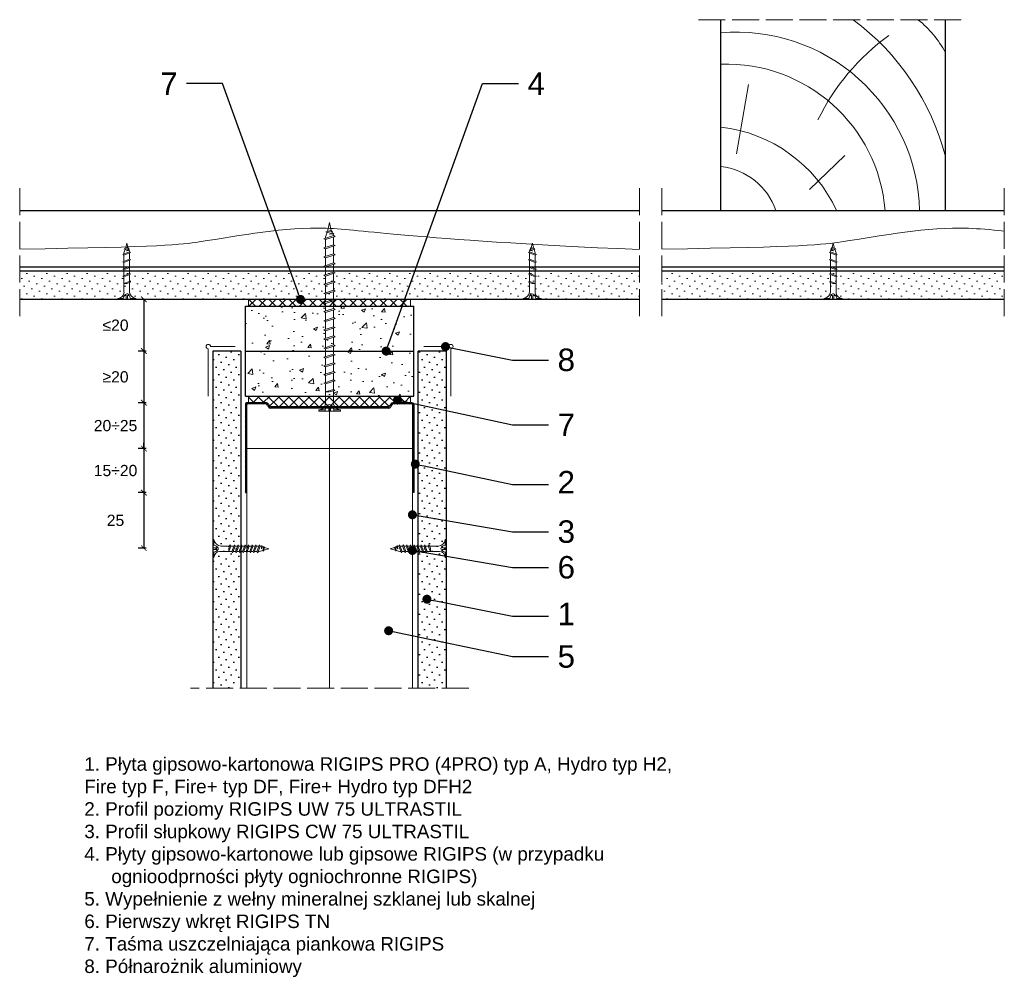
# Model space of a CAD drawing. Header units: millimetres. Extents: x 43 to 2739, y 671 to 1866.
# Tile 6 of 8: x 1250 to 1689, y 1440 to 1866. Entities that reach past the tile are written whole.
import ezdxf
from ezdxf import colors
from ezdxf.entities.mleader import LeaderData, LeaderLine
from ezdxf.math import Vec2, Vec3

# ---------------------------------------------------------------- set-up
doc = ezdxf.new("R2010")
doc.units = ezdxf.units.MM
doc.linetypes.add('ACAD_ISO02W100', pattern=[15, 12, -3])
for name, color, linetype, lineweight in [('_ISOVER WELNA', 7, 'BATTING', 9), ('_RIGIPS AKCESORIA', 7, 'Continuous', 18), ('_RIGIPS G-K', 7, 'Continuous', 25), ('_RIGIPS PROFIL', 7, 'Continuous', 18), ('KRESKOWANIE', 7, 'Continuous', 9), ('OPISY', 7, 'Continuous', 9), ('PRZERYWANA', 7, 'ACAD_ISO02W100', 9), ('WYMIARY', 7, 'Continuous', 25)]:
    doc.layers.add(name, color=color, linetype=linetype, lineweight=lineweight)
doc.styles.get("Standard").update_dxf_attribs({"font": 'arial.ttf'})
doc.linetypes.add('BATTING', pattern='A,0.00254,-2.54,[134,ltypeshp.shx,S=2.54,R=0,X=-2.54,Y=0],-5.08,[134,ltypeshp.shx,S=2.54,R=180,X=2.54,Y=0],-2.54', length=10.16254)
doc.dimstyles.new('ISO-25', dxfattribs={"dimtxt": 5, "dimasz": 2.5, "dimexe": 2.5, "dimexo": 0.625, "dimtad": 1, "dimtxsty": 'Standard', "dimblk": 'ARCHTICK', "dimcen": 2.5, "dimadec": 0, "dimazin": 0, "dimtfac": 1, "dimtmove": 0, "dimatfit": 3, "dimfxl": 1, "dimfxlon": 1, "dimarcsym": 0})
pattern_1 = [(225, (1044.7095, -2e-13), (1.122532, -3.367596), [0, -3.175])]
pattern_2 = [(50, (-1214.419, 424.791), (18.21847, -1.59391), [1.905, -20.955]), (355, (-1214.419, 424.79), (-3.52434, 19.10568), [1.524, -16.76406]), (100.45144, (-1212.9, 424.658), (14.69412, 17.51178), [1.619, -17.80902]), (46.1842, (-1214.419, 429.87), (27.1079, -4.20423), [2.8575, -31.4325]), (96.6356, (-1212.16, 429.52), (23.74041, 24.74261), [2.4285, -26.71356]), (351.1842, (-1214.42, 429.87), (23.74041, 24.7426), [2.286, -25.14597]), (21, (-1211.879, 428.601), (15.16144, -10.22652), [1.905, -20.955]), (326, (-1211.879, 428.6), (6.1802, 18.4188), [1.524, -16.764]), (71.45144, (-1210.615, 427.749), (21.34164, 8.19228), [1.619, -17.80899]), (37.5, (-1214.419, 424.791), (0.30886, 8.455504), [0, -16.5608, 0, -17.018, 0, -16.8275]), (7.5, (-1214.419, 424.791), (6.681966, 10.018057), [0, -9.7028, 0, -16.1798, 0, -6.4135]), (327.5, (-1220.083, 424.791), (13.55906, -0.572874), [0, -6.35, 0, -19.812, 0, -26.289]), (317.5, (-1222.623, 424.791), (14.81292, 2.54265), [0, -8.255, 0, -13.1572, 0, -18.669])]

# ---------------------------------------------------------------- blocks, each defined once
blk = doc.blocks.new('drew kres')
at = {"layer": 'KRESKOWANIE'}
for p, q in [((2017.14, 418.87), (2001.31, 403.8)), ((2049.56, 403.04), (2044.28, 372.15))]:
    blk.add_line(p, q, dxfattribs=at)
for centre, radius, start, end in [((2049.6, 430.44), 81.58, 181.4719, 274.904), ((2053.93, 433.85), 70.73, 184.4672, 272.1435), ((2063.95, 455.7), 64.99, 204.8961, 263.4825), ((2059.82, 437.89), 29.39, 198.9536, 263.6559), ((2063.5, 432.03), 110.49, 194.5935, 233.3849), ((1921.56, 433.01), 102.26, 306.0245, 333.8719), ((1998.29, 380.05), 47.17, 207.8359, 231.0916)]:
    blk.add_arc(centre, radius, start, end, dxfattribs=at)
blk = doc.blocks.new('TD 25')
at = {"layer": '_RIGIPS AKCESORIA'}
for p, q in [((18.38, 90.87), (18.38, 98.87)), ((18.38, 98.87), (18.84, 98.87)), ((18.84, 96.49), (18.38, 96.49)), ((18.84, 98.87), (18.84, 96.49)), ((28.48, 96.17), (28.79, 96.71)), ((28.79, 96.71), (29.94, 93.72)), ((31.59, 96.17), (31.9, 96.71)), ((31.9, 96.71), (33.05, 93.72)), ((34.8, 96.17), (35.11, 96.71)), ((35.11, 96.71), (36.26, 93.72)), ((38.06, 96.17), (38.38, 96.71)), ((38.38, 96.71), (39.52, 93.72)), ((18.38, 95.2), (20.15, 95.2)), ((18.38, 94.54), (20.15, 94.54)), ((18.84, 93.34), (18.38, 93.34)), ((18.84, 90.87), (18.84, 93.34)), ((20.15, 95.2), (20.15, 95.91)), ((20.15, 94.54), (20.15, 93.88)), ((21.4, 96.17), (28.48, 96.17)), ((25.87, 93.72), (21.92, 93.72)), ((25.5, 96.17), (25.5, 94.89)), ((26.41, 93.72), (25.5, 96.17)), ((25.5, 94.89), (26.03, 93.24)), ((26.03, 93.24), (26.41, 93.72)), ((29.42, 93.72), (26.41, 93.72)), ((29.61, 93.21), (28.48, 96.17)), ((29, 96.17), (31.59, 96.17)), ((29.94, 93.72), (29.61, 93.21)), ((32.53, 93.72), (29.94, 93.72)), ((32.72, 93.21), (31.59, 96.17)), ((32.11, 96.17), (34.8, 96.17)), ((33.05, 93.72), (32.72, 93.21)), ((35.74, 93.72), (33.05, 93.72)), ((35.93, 93.21), (34.8, 96.17)), ((35.32, 96.17), (38.06, 96.17)), ((36.26, 93.72), (35.93, 93.21)), ((39, 93.72), (36.26, 93.72)), ((39.2, 93.21), (38.06, 96.17)), ((38.58, 96.17), (39.08, 96.17)), ((39.08, 96.17), (40.66, 95.69)), ((39.52, 93.72), (39.2, 93.21)), ((39.52, 93.72), (40.19, 93.83)), ((40.23, 93.53), (40.05, 94.99)), ((40.05, 94.99), (40.52, 94.11)), ((40.52, 94.11), (40.23, 93.53)), ((41.08, 94.06), (40.52, 94.11)), ((40.66, 95.69), (40.94, 96.08)), ((41.08, 94.06), (40.66, 95.69)), ((40.94, 96.08), (41.41, 94.41)), ((41.41, 94.41), (41.08, 94.06)), ((41.09, 95.55), (43.38, 94.95)), ((43.38, 94.95), (41.41, 94.41)), ((18.38, 90.87), (18.84, 90.87))]:
    blk.add_line(p, q, dxfattribs=at)
for centre, major_axis, ratio, start_param, end_param in [((21.47, 99.37), (0.17, 3.2), 0.826134, 1.773653, 3.180586), ((18.34, 92.6), (0, 3.93), 0.848176, -0.720942, -0.151112), ((21.75, 90.14), (0.28, 3.57), 0.832181, 0.035984, 1.430787), ((15.65, 107.61), (0, 14.76), 0.848176, 3.399396, 3.475072), ((18.97, 96.32), (0, 2.81), 0.848176, 3.475072, 3.862535), ((20.04, 94.88), (0, 0.895), 0.848176, -1.552777, -0.720942), ((20.04, 94.88), (0, 0.895), 0.848176, 3.862535, 4.730408)]:
    blk.add_ellipse(centre, major_axis=major_axis, ratio=ratio, start_param=start_param, end_param=end_param, dxfattribs=at)
blk = doc.blocks.new('UW 75 ULTRASTIL')
h = blk.add_hatch()
h.set_pattern_fill('ANSI31', color=256, scale=0.5, style=0)
h.paths.add_polyline_path([(-11.93, 0.56), (-11.6, 1.24, -0.286951), (-10.7, 1.8), (10.18, 1.8), (41.3, 1.8, -0.286951), (42.2, 1.24), (42.53, 0.56, 0.286951), (43.43, 0), (52, 0, 0.414214), (52.8, 0.8), (52.8, 40), (52.25, 40), (52.25, 0.8, -0.414214), (52, 0.55), (43.77, 0.55, -0.286951), (42.87, 1.11), (42.54, 1.79, 0.286951), (41.64, 2.35), (-11.04, 2.35, 0.286951), (-11.94, 1.79), (-12.27, 1.11, -0.286951), (-13.17, 0.55), (-21.4, 0.55, -0.414214), (-21.65, 0.8), (-21.65, 40), (-22.2, 40), (-22.2, 0.8, 0.414214), (-21.4, 0), (-12.83, 0, 0.286951)])
for p, q in [((-22.2, 0.8), (-22.2, 40)), ((-22.2, 40), (-21.65, 40)), ((-21.65, 0.8), (-21.65, 40)), ((52.25, 0.8), (52.25, 40)), ((52.8, 40), (52.25, 40)), ((52.8, 0.8), (52.8, 40)), ((-21.4, 0.55), (-13.17, 0.55)), ((-21.4, 0), (-12.83, 0)), ((-12.27, 1.11), (-11.94, 1.79)), ((-11.93, 0.56), (-11.6, 1.24)), ((-11.04, 2.35), (41.64, 2.35)), ((-10.7, 1.8), (41.3, 1.8)), ((42.53, 0.56), (42.2, 1.24)), ((42.87, 1.11), (42.54, 1.79)), ((43.43, 0), (52, 0)), ((43.77, 0.55), (52, 0.55))]:
    blk.add_line(p, q)
for centre, radius, start, end in [((-21.4, 0.8), 0.8, 180, 270), ((-21.4, 0.8), 0.25, 180, 270), ((-13.17, 1.55), 1, 270, 334.0435), ((-12.83, 1), 1, 270, 334.0435), ((-11.04, 1.35), 1, 90, 154.0435), ((-10.7, 0.8), 1, 90, 154.0435), ((41.3, 0.8), 1, 25.9565, 90), ((41.64, 1.35), 1, 25.9565, 90), ((43.43, 1), 1, 205.9565, 270), ((43.77, 1.55), 1, 205.9565, 270), ((52, 0.8), 0.8, 270, 0), ((52, 0.8), 0.25, 270, 0)]:
    blk.add_arc(centre, radius, start, end)
blk = doc.blocks.new('TN 25')
at = {"layer": '_RIGIPS AKCESORIA'}
for p, q in [((0, -0.84), (0, 7.16)), ((0, 7.16), (0.46, 7.16)), ((0.46, 4.78), (0, 4.78)), ((0.46, 7.16), (0.46, 4.78)), ((3.02, 4.46), (8.47, 4.46)), ((7.12, 4.46), (7.12, 3.18)), ((8.03, 2.01), (7.12, 4.46)), ((8.47, 4.46), (8.79, 5)), ((9.61, 1.51), (8.47, 4.46)), ((8.79, 5), (9.93, 2.01)), ((9, 4.46), (10.1, 4.46)), ((10.1, 4.46), (10.41, 5)), ((11.23, 1.51), (10.1, 4.46)), ((10.41, 5), (11.56, 2.01)), ((10.62, 4.46), (11.67, 4.46)), ((11.67, 4.46), (11.99, 5)), ((12.81, 1.51), (11.67, 4.46)), ((11.99, 5), (13.14, 2.01)), ((12.2, 4.46), (13.21, 4.46)), ((13.21, 4.46), (13.52, 5)), ((14.34, 1.51), (13.21, 4.46)), ((13.52, 5), (14.67, 2.01)), ((13.73, 4.46), (14.8, 4.46)), ((14.8, 4.46), (15.12, 5)), ((15.94, 1.51), (14.8, 4.46)), ((15.12, 5), (16.26, 2.01)), ((15.33, 4.46), (16.42, 4.46)), ((16.42, 4.46), (16.73, 5)), ((17.55, 1.51), (16.42, 4.46)), ((16.73, 5), (17.88, 2.01)), ((16.94, 4.46), (17.99, 4.46)), ((17.99, 4.46), (18.31, 5)), ((19.13, 1.51), (17.99, 4.46)), ((18.31, 5), (19.45, 2.01)), ((18.52, 4.46), (19.68, 4.46)), ((19.68, 4.46), (20, 5)), ((20.82, 1.51), (19.68, 4.46)), ((20, 5), (21.14, 2.01)), ((20.21, 4.46), (20.7, 4.46)), ((20.7, 4.46), (22.28, 3.98)), ((0, 3.5), (1.77, 3.5)), ((0, 2.83), (1.77, 2.83)), ((0.46, 1.64), (0, 1.64)), ((0.46, -0.84), (0.46, 1.64)), ((1.77, 3.5), (1.77, 4.2)), ((1.77, 2.83), (1.77, 2.18)), ((7.49, 2.01), (3.55, 2.01)), ((7.12, 3.18), (7.65, 1.53)), ((7.65, 1.53), (8.03, 2.01)), ((9.41, 2.01), (8.03, 2.01)), ((9.93, 2.01), (9.61, 1.51)), ((11.04, 2.01), (9.93, 2.01)), ((11.56, 2.01), (11.23, 1.51)), ((12.61, 2.01), (11.56, 2.01)), ((13.14, 2.01), (12.81, 1.51)), ((14.15, 2.01), (13.14, 2.01)), ((14.67, 2.01), (14.34, 1.51)), ((15.74, 2.01), (14.67, 2.01)), ((16.26, 2.01), (15.94, 1.51)), ((17.36, 2.01), (16.26, 2.01)), ((17.88, 2.01), (17.55, 1.51)), ((18.93, 2.01), (17.88, 2.01)), ((19.45, 2.01), (19.13, 1.51)), ((19.45, 2.01), (20.62, 2.01)), ((21.14, 2.01), (20.82, 1.51)), ((21.14, 2.01), (21.81, 2.12)), ((21.85, 1.83), (21.67, 3.28)), ((21.67, 3.28), (22.14, 2.4)), ((22.14, 2.4), (21.85, 1.83)), ((22.7, 2.36), (22.14, 2.4)), ((22.28, 3.98), (22.56, 4.37)), ((22.7, 2.36), (22.28, 3.98)), ((22.56, 4.37), (23.03, 2.71)), ((23.03, 2.71), (22.7, 2.36)), ((22.71, 3.85), (25, 3.24)), ((25, 3.24), (23.03, 2.71)), ((0, -0.84), (0.46, -0.84))]:
    blk.add_line(p, q, dxfattribs=at)
for centre, major_axis, ratio, start_param, end_param in [((3.09, 7.67), (0.17, 3.2), 0.826134, 1.773653, 3.180586), ((-0.04, 0.9), (0, 3.93), 0.848176, -0.720942, -0.151112), ((3.37, -1.57), (0.28, 3.57), 0.832181, 0.035984, 1.430787), ((-2.73, 15.91), (0, 14.76), 0.848176, 3.399396, 3.475072), ((0.59, 4.62), (0, 2.81), 0.848176, 3.475072, 3.862535), ((1.66, 3.18), (0, 0.895), 0.848176, -1.552777, -0.720942), ((1.66, 3.18), (0, 0.895), 0.848176, 3.862535, 4.730408)]:
    blk.add_ellipse(centre, major_axis=major_axis, ratio=ratio, start_param=start_param, end_param=end_param, dxfattribs=at)
blk = doc.blocks.new('polnaroznik')
at = {"layer": '_RIGIPS AKCESORIA'}
for p, q in [((429.5, 44.15), (429.5, 55.15)), ((430.5, 56.15), (451.5, 56.15))]:
    blk.add_line(p, q, dxfattribs=at)
blk.add_arc((429.5, 56.15), 1, 0, 270, dxfattribs=at)
blk = doc.blocks.new('TD 70')
at = {"layer": '_RIGIPS AKCESORIA'}
for p, q in [((18.38, 47.4), (18.38, 55.4)), ((18.38, 55.4), (18.84, 55.4)), ((18.84, 55.4), (18.84, 53.01)), ((18.84, 53.01), (18.38, 53.01)), ((18.38, 51.73), (20.15, 51.73)), ((20.15, 51.73), (20.15, 52.43)), ((21.4, 52.96), (28.48, 52.96)), ((26.41, 50.01), (25.5, 52.96)), ((25.5, 52.96), (25.5, 51.42)), ((25.5, 51.42), (26.03, 49.44)), ((28.48, 52.96), (28.79, 53.6)), ((29.61, 49.41), (28.48, 52.96)), ((28.79, 53.6), (29.94, 50.01)), ((29, 52.96), (31.59, 52.96)), ((31.59, 52.96), (31.9, 53.6)), ((32.72, 49.41), (31.59, 52.96)), ((31.9, 53.6), (33.05, 50.01)), ((32.11, 52.96), (34.8, 52.96)), ((34.8, 52.96), (35.11, 53.6)), ((35.93, 49.41), (34.8, 52.96)), ((35.11, 53.6), (36.26, 50.01)), ((35.32, 52.96), (38.06, 52.96)), ((38.06, 52.96), (38.38, 53.6)), ((39.2, 49.41), (38.06, 52.96)), ((38.38, 53.6), (39.52, 50.01)), ((38.58, 52.96), (41.44, 52.96)), ((41.44, 52.96), (41.76, 53.6)), ((42.58, 49.41), (41.44, 52.96)), ((41.76, 53.6), (42.9, 50.01)), ((41.96, 52.96), (44.82, 52.96)), ((44.82, 52.96), (45.14, 53.6)), ((45.96, 49.41), (44.82, 52.96)), ((45.14, 53.6), (46.28, 50.01)), ((45.34, 52.96), (48.2, 52.96)), ((48.2, 52.96), (48.52, 53.6)), ((49.34, 49.41), (48.2, 52.96)), ((48.52, 53.6), (49.66, 50.01)), ((48.72, 52.96), (51.58, 52.96)), ((51.58, 52.96), (51.9, 53.6)), ((52.72, 49.41), (51.58, 52.96)), ((51.9, 53.6), (53.04, 50.01)), ((52.1, 52.96), (54.96, 52.96)), ((54.96, 52.96), (55.28, 53.6)), ((56.1, 49.41), (54.96, 52.96)), ((55.28, 53.6), (56.42, 50.01)), ((55.48, 52.96), (58.34, 52.96)), ((58.34, 52.96), (58.66, 53.6)), ((59.48, 49.41), (58.34, 52.96)), ((58.66, 53.6), (59.8, 50.01)), ((58.86, 52.96), (61.72, 52.96)), ((61.72, 52.96), (62.04, 53.6)), ((62.85, 49.41), (61.72, 52.96)), ((62.04, 53.6), (63.18, 50.01)), ((62.24, 52.96), (65.1, 52.96)), ((65.1, 52.96), (65.42, 53.6)), ((66.23, 49.41), (65.1, 52.96)), ((65.42, 53.6), (66.56, 50.01)), ((65.62, 52.96), (68.48, 52.96)), ((68.48, 52.96), (68.8, 53.6)), ((69.61, 49.41), (68.48, 52.96)), ((68.8, 53.6), (69.94, 50.01)), ((69, 52.96), (71.86, 52.96)), ((71.86, 52.96), (72.18, 53.6)), ((72.99, 49.41), (71.86, 52.96)), ((72.18, 53.6), (73.32, 50.01)), ((72.38, 52.96), (75.24, 52.96)), ((75.24, 52.96), (75.56, 53.6)), ((76.37, 49.41), (75.24, 52.96)), ((75.56, 53.6), (76.7, 50.01)), ((75.76, 52.96), (78.62, 52.96)), ((78.62, 52.96), (78.94, 53.6)), ((79.75, 49.41), (78.62, 52.96)), ((78.94, 53.6), (80.08, 50.01)), ((79.14, 52.96), (82, 52.96)), ((82, 52.96), (82.32, 53.6)), ((82, 52.96), (82.32, 53.6)), ((83.13, 49.41), (82, 52.96)), ((83.13, 49.41), (82, 52.96)), ((82.32, 53.6), (83.46, 50.01)), ((82.32, 53.6), (83.46, 50.01)), ((82.52, 52.96), (83.01, 52.96)), ((82.52, 52.96), (83.01, 52.96)), ((83.01, 52.96), (84.6, 52.38)), ((84.16, 49.79), (83.99, 51.54)), ((83.99, 51.54), (84.46, 50.48)), ((84.6, 52.38), (84.88, 52.85)), ((85.02, 50.43), (84.6, 52.38)), ((84.88, 52.85), (85.35, 50.85)), ((85.02, 52.22), (88.38, 51.49)), ((88.38, 51.49), (85.35, 50.85)), ((18.38, 51.06), (20.15, 51.06)), ((18.84, 49.87), (18.38, 49.87)), ((18.84, 47.4), (18.84, 49.87)), ((20.15, 51.06), (20.15, 50.41)), ((25.87, 50.01), (21.92, 50.01)), ((26.03, 49.44), (26.41, 50.01)), ((29.42, 50.01), (26.41, 50.01)), ((29.94, 50.01), (29.61, 49.41)), ((32.53, 50.01), (29.94, 50.01)), ((33.05, 50.01), (32.72, 49.41)), ((35.74, 50.01), (33.05, 50.01)), ((36.26, 50.01), (35.93, 49.41)), ((39, 50.01), (36.26, 50.01)), ((39.52, 50.01), (39.2, 49.41)), ((42.38, 50.01), (39.52, 50.01)), ((42.9, 50.01), (42.58, 49.41)), ((45.76, 50.01), (42.9, 50.01)), ((46.28, 50.01), (45.96, 49.41)), ((49.14, 50.01), (46.28, 50.01)), ((49.66, 50.01), (49.34, 49.41)), ((52.52, 50.01), (49.66, 50.01)), ((53.04, 50.01), (52.72, 49.41)), ((55.9, 50.01), (53.04, 50.01)), ((56.42, 50.01), (56.1, 49.41)), ((59.28, 50.01), (56.42, 50.01)), ((59.8, 50.01), (59.48, 49.41)), ((62.66, 50.01), (59.8, 50.01)), ((63.18, 50.01), (62.85, 49.41)), ((66.04, 50.01), (63.18, 50.01)), ((66.56, 50.01), (66.23, 49.41)), ((69.42, 50.01), (66.56, 50.01)), ((69.94, 50.01), (69.61, 49.41)), ((72.8, 50.01), (69.94, 50.01)), ((73.32, 50.01), (72.99, 49.41)), ((76.18, 50.01), (73.32, 50.01)), ((76.7, 50.01), (76.37, 49.41)), ((79.56, 50.01), (76.7, 50.01)), ((80.08, 50.01), (79.75, 49.41)), ((82.94, 50.01), (80.08, 50.01)), ((83.46, 50.01), (83.13, 49.41)), ((83.46, 50.01), (83.13, 49.41)), ((83.46, 50.01), (84.13, 50.15)), ((84.46, 50.48), (84.16, 49.79)), ((85.02, 50.43), (84.46, 50.48)), ((85.35, 50.85), (85.02, 50.43)), ((18.38, 47.4), (18.84, 47.4))]:
    blk.add_line(p, q, dxfattribs=at)
for centre, major_axis, ratio, start_param, end_param in [((21.47, 55.9), (1.22, 2.78), 0.837272, 2.095128, 3.598769), ((18.34, 49.13), (0, 3.93), 0.848176, -0.720942, -0.151112), ((20.04, 51.41), (0, 0.895), 0.848176, -1.552777, -0.720942), ((20.04, 51.41), (0, 0.895), 0.848176, 3.862535, 4.730408), ((21.75, 46.66), (-0.73, 3.32), 0.858496, -0.312441, 1.16424), ((15.65, 64.14), (0, 14.76), 0.848176, 3.399396, 3.475072), ((18.97, 52.85), (0, 2.81), 0.848176, 3.475072, 3.862535)]:
    blk.add_ellipse(centre, major_axis=major_axis, ratio=ratio, start_param=start_param, end_param=end_param, dxfattribs=at)
blk = doc.blocks.new('_ArchTick')
at = {"color": 0, "linetype": 'ByBlock', "const_width": 0.15}
blk.add_lwpolyline([(-0.5, -0.5), (0.5, 0.5)], dxfattribs=at)
blk = doc.blocks.new('*D40')
at = {"layer": 'Defpoints', "color": 0, "transparency": 16777216}
for p in [(1352.06, 1675.52), (1305.65, 1655.92), (1351.46, 1655.92)]:
    blk.add_point(p, dxfattribs=at)
at = {"layer": 'WYMIARY', "color": 0, "lineweight": -2, "transparency": 16777216}
for p, q in [((1306.65, 1675.52), (1303.15, 1675.52)), ((1305.65, 1675.52), (1305.65, 1678.02)), ((1305.65, 1675.52), (1305.65, 1655.92)), ((1306.65, 1655.92), (1303.15, 1655.92)), ((1305.65, 1655.92), (1305.65, 1653.42))]:
    blk.add_line(p, q, dxfattribs=at)
at = {"layer": 'WYMIARY', "color": 0, "lineweight": -2, "transparency": 16777216, "xscale": 2.5, "yscale": 2.5, "zscale": 2.5}
for p, rotation in [((1305.65, 1675.52), 270), ((1305.65, 1655.92), 90)]:
    blk.add_blockref('_ArchTick', p, dxfattribs=dict(at, rotation=rotation))
at = {"layer": 'WYMIARY', "color": 0, "transparency": 16777216, "insert": (1293.04, 1665.72), "char_height": 5, "attachment_point": 5}
blk.add_mtext('15÷20', dxfattribs=at)
blk = doc.blocks.new('*D41')
at = {"layer": 'Defpoints', "color": 0, "transparency": 16777216}
for p in [(1351.46, 1655.92), (1305.63, 1631.18), (1350.73, 1631.18)]:
    blk.add_point(p, dxfattribs=at)
at = {"layer": 'WYMIARY', "color": 0, "lineweight": -2, "transparency": 16777216}
for p, q in [((1306.63, 1655.92), (1303.13, 1655.92)), ((1305.63, 1655.92), (1305.63, 1631.18)), ((1306.63, 1631.18), (1303.13, 1631.18))]:
    blk.add_line(p, q, dxfattribs=at)
at = {"layer": 'WYMIARY', "color": 0, "lineweight": -2, "transparency": 16777216, "xscale": 2.5, "yscale": 2.5, "zscale": 2.5}
for p, rotation in [((1305.63, 1655.92), 90), ((1305.63, 1631.18), 270)]:
    blk.add_blockref('_ArchTick', p, dxfattribs=dict(at, rotation=rotation))
at = {"layer": 'WYMIARY', "color": 0, "transparency": 16777216, "insert": (1293.03, 1643.55), "char_height": 5, "attachment_point": 5}
blk.add_mtext('25', dxfattribs=at)
blk = doc.blocks.new('*D42')
at = {"layer": 'Defpoints', "color": 0, "transparency": 16777216}
for p in [(1352.06, 1695.92), (1305.65, 1675.52), (1351.46, 1675.52)]:
    blk.add_point(p, dxfattribs=at)
at = {"layer": 'WYMIARY', "color": 0, "lineweight": -2, "transparency": 16777216}
for p, q in [((1306.65, 1695.92), (1303.15, 1695.92)), ((1305.65, 1695.92), (1305.65, 1675.52)), ((1306.65, 1675.52), (1303.15, 1675.52))]:
    blk.add_line(p, q, dxfattribs=at)
at = {"layer": 'WYMIARY', "color": 0, "lineweight": -2, "transparency": 16777216, "xscale": 2.5, "yscale": 2.5, "zscale": 2.5}
for p, rotation in [((1305.65, 1695.92), 90), ((1305.65, 1675.52), 270)]:
    blk.add_blockref('_ArchTick', p, dxfattribs=dict(at, rotation=rotation))
at = {"layer": 'WYMIARY', "color": 0, "transparency": 16777216, "insert": (1293.04, 1685.72), "char_height": 5, "attachment_point": 5}
blk.add_mtext('20÷25', dxfattribs=at)
blk = doc.blocks.new('*D43')
at = {"layer": 'Defpoints', "color": 0, "transparency": 16777216}
for p in [(1349.46, 1718.92), (1305.65, 1695.92), (1352.86, 1695.92)]:
    blk.add_point(p, dxfattribs=at)
at = {"layer": 'WYMIARY', "color": 0, "lineweight": -2, "transparency": 16777216}
for p, q in [((1306.65, 1718.92), (1303.15, 1718.92)), ((1305.65, 1718.92), (1305.65, 1695.92)), ((1306.65, 1695.92), (1303.15, 1695.92))]:
    blk.add_line(p, q, dxfattribs=at)
at = {"layer": 'WYMIARY', "color": 0, "lineweight": -2, "transparency": 16777216, "xscale": 2.5, "yscale": 2.5, "zscale": 2.5}
for p, rotation in [((1305.65, 1718.92), 90), ((1305.65, 1695.92), 270)]:
    blk.add_blockref('_ArchTick', p, dxfattribs=dict(at, rotation=rotation))
at = {"layer": 'WYMIARY', "color": 0, "transparency": 16777216, "insert": (1293.04, 1707.42), "char_height": 5, "attachment_point": 5}
blk.add_mtext('≥20', dxfattribs=at)
blk = doc.blocks.new('*D44')
at = {"layer": 'Defpoints', "color": 0, "transparency": 16777216}
for p in [(1349.46, 1741.92), (1305.65, 1718.92), (1351.46, 1718.92)]:
    blk.add_point(p, dxfattribs=at)
at = {"layer": 'WYMIARY', "color": 0, "lineweight": -2, "transparency": 16777216}
for p, q in [((1306.65, 1741.92), (1303.15, 1741.92)), ((1305.65, 1741.92), (1305.65, 1718.92)), ((1306.65, 1718.92), (1303.15, 1718.92))]:
    blk.add_line(p, q, dxfattribs=at)
at = {"layer": 'WYMIARY', "color": 0, "lineweight": -2, "transparency": 16777216, "xscale": 2.5, "yscale": 2.5, "zscale": 2.5}
for p, rotation in [((1305.65, 1741.92), 90), ((1305.65, 1718.92), 270)]:
    blk.add_blockref('_ArchTick', p, dxfattribs=dict(at, rotation=rotation))
at = {"layer": 'WYMIARY', "color": 0, "transparency": 16777216, "insert": (1293.04, 1730.42), "char_height": 5, "attachment_point": 5}
blk.add_mtext('≤20', dxfattribs=at)
blk = doc.blocks.new('_Dot')
at = {"color": 0, "linetype": 'ByBlock', "lineweight": -2}
blk.add_line((-0.5, 0), (-1, 0), dxfattribs=at)
at = {"color": 0, "linetype": 'ByBlock', "const_width": 0.5}
blk.add_lwpolyline([(-0.25, 0, 1), (0.25, 0, 1)], format="xyb", close=True, dxfattribs=at)

msp = doc.modelspace()

# ---------------------------------------------------------------- hatches: boundary and pattern name
at = {"layer": '_RIGIPS G-K'}
h = msp.add_hatch(dxfattribs=at)
h.set_pattern_fill('DOTS', color=256, scale=2, angle=225, style=0)
h.set_pattern_definition([(225, (-1215.9188, 401.791), (1.122532, -3.367596), [0, -3.175])])
h.paths.add_polyline_path([(1336.356, 1568.92), (1348.856, 1568.92), (1348.856, 1718.92), (1336.356, 1718.92)])
h = msp.add_hatch(dxfattribs=at)
h.set_pattern_fill('DOTS', color=256, scale=2, angle=225, style=0)
h.set_pattern_definition([(225, (-1212.9188, 401.791), (1.122532, -3.367596), [0, -3.175])])
h.paths.add_polyline_path([(1427.856, 1568.92), (1440.356, 1568.92), (1440.356, 1718.92), (1427.856, 1718.92)])
at = {"layer": 'KRESKOWANIE'}
h = msp.add_hatch(dxfattribs=at)
h.set_pattern_fill('DOTS', color=256, scale=2, angle=225, style=0)
h.set_pattern_definition(pattern_1)
h.paths.add_polyline_path([(1526.356, 1754.42), (1250.356, 1754.42), (1250.356, 1741.92), (1526.356, 1741.92)])
h = msp.add_hatch(dxfattribs=at)
h.set_pattern_fill('DOTS', color=256, scale=2, angle=225, style=0)
h.set_pattern_definition(pattern_1)
h.paths.add_polyline_path([(1688.84, 1754.42), (1536.356, 1754.42), (1536.356, 1741.92), (1688.84, 1741.92)])
h = msp.add_hatch(dxfattribs=at)
h.set_pattern_fill('ANSI37', color=256, angle=270, style=0)
h.set_pattern_definition([(315, (-1214.4188, 424.791), (2.245064, 2.245064), []), (45, (-1214.4188, 424.791), (-2.245064, 2.245064), [])])
h.paths.add_polyline_path([(1424.456, 1741.92), (1352.256, 1741.92), (1352.256, 1738.92), (1424.456, 1738.92)])
h = msp.add_hatch(dxfattribs=at)
h.set_pattern_fill('AR-CONC', color=256, scale=0.1, style=0)
h.set_pattern_definition(pattern_2)
h.paths.add_polyline_path([(1425.856, 1738.92), (1350.856, 1738.92), (1350.856, 1718.92), (1425.856, 1718.92)])
h = msp.add_hatch(dxfattribs=at)
h.set_pattern_fill('AR-CONC', color=256, scale=0.1, style=0)
h.set_pattern_definition(pattern_2)
h.paths.add_polyline_path([(1425.856, 1718.92), (1350.856, 1718.92), (1350.856, 1698.92), (1425.856, 1698.92)])
h = msp.add_hatch(dxfattribs=at)
h.set_pattern_fill('ANSI37', color=256, angle=270, style=0)
h.set_pattern_definition([(315, (3339.131, 3133.0484), (2.245064, 2.245064), []), (45, (3339.131, 3133.0484), (-2.245064, 2.245064), [])])
h.paths.add_polyline_path([(1352.256, 1695.92), (1360.231, 1695.92, -0.2869508), (1361.13, 1695.357), (1361.459, 1694.682, 0.2869508), (1362.358, 1694.12), (1414.354, 1694.12, 0.2869508), (1415.254, 1694.682), (1415.582, 1695.357, -0.2869508), (1416.481, 1695.92), (1424.456, 1695.92), (1424.456, 1698.92), (1352.256, 1698.92)])

# ---------------------------------------------------------------- linework, layer by layer
for p, q in [((1562.598, 1781.42), (1562.598, 1866.42)), ((1662.598, 1781.42), (1662.598, 1866.42)), ((1250.356, 1781.42), (1526.356, 1781.42)), ((1536.356, 1781.42), (1688.84, 1781.42)), ((1250.356, 1756.42), (1526.356, 1756.42)), ((1536.356, 1756.42), (1688.84, 1756.42))]:
    msp.add_line(p, q)
at = {"layer": '_ISOVER WELNA', "ltscale": 3.6}
msp.add_line((1388.356, 1568.92), (1388.356, 1693.57), dxfattribs=at)
at = {"layer": '_RIGIPS G-K'}
for p, q in [((1526.356, 1754.42), (1250.356, 1754.42)), ((1688.84, 1754.42), (1536.356, 1754.42)), ((1526.356, 1741.92), (1250.356, 1741.92)), ((1688.84, 1741.92), (1536.356, 1741.92)), ((1350.856, 1698.92), (1350.856, 1738.92)), ((1350.856, 1738.92), (1425.856, 1738.92)), ((1425.856, 1698.92), (1425.856, 1738.92)), ((1336.356, 1718.92), (1336.356, 1568.92)), ((1348.856, 1718.92), (1336.356, 1718.92)), ((1348.856, 1718.92), (1348.856, 1568.92)), ((1350.856, 1718.92), (1425.856, 1718.92)), ((1427.856, 1568.92), (1427.856, 1718.92)), ((1440.356, 1718.92), (1427.856, 1718.92)), ((1440.356, 1568.92), (1440.356, 1718.92)), ((1350.856, 1698.92), (1425.856, 1698.92))]:
    msp.add_line(p, q, dxfattribs=at)
at = {"layer": '_RIGIPS PROFIL', "lineweight": 9}
for p, q in [((1351.456, 1675.52), (1425.256, 1675.52)), ((1351.456, 1568.92), (1351.456, 1675.52)), ((1425.256, 1568.92), (1425.256, 1675.52))]:
    msp.add_line(p, q, dxfattribs=at)
at = {"layer": 'KRESKOWANIE'}
for p, q in [((1352.256, 1738.92), (1352.256, 1741.92)), ((1424.456, 1738.92), (1424.456, 1741.92)), ((1352.256, 1695.92), (1352.256, 1698.92)), ((1424.456, 1695.92), (1424.456, 1698.92))]:
    msp.add_line(p, q, dxfattribs=at)
for points, knots in [([(1526.356, 1764.074), (1421.254, 1768.758), (1385.571, 1777.645), (1341.041, 1768.776), (1314.19, 1765.279), (1250.356, 1764.303)], [6.6865449, 6.6865449, 6.6865449, 6.6865449, 59.1467446, 116.0161227, 140.3251277, 140.3251277, 140.3251277, 140.3251277]), ([(1688.84, 1772.35), (1682.308, 1772.991), (1658.883, 1775.118), (1627.041, 1768.776), (1600.19, 1765.279), (1536.356, 1764.303)], [44.7640655, 44.7640655, 44.7640655, 44.7640655, 59.1467446, 116.0161227, 140.3251277, 140.3251277, 140.3251277, 140.3251277])]:
    msp.add_open_spline(points, degree=3, knots=knots, dxfattribs=at)
at = {"layer": 'PRZERYWANA'}
for p, q in [((1552.598, 1866.42), (1672.598, 1866.42)), ((1250.356, 1791.42), (1250.356, 1731.92)), ((1526.356, 1791.42), (1526.356, 1731.92)), ((1536.356, 1791.42), (1536.356, 1731.92)), ((1688.84, 1791.42), (1688.84, 1731.92)), ((1450.356, 1568.92), (1326.356, 1568.92))]:
    msp.add_line(p, q, dxfattribs=at)

# ---------------------------------------------------------------- block references
at = {"xscale": 1.199999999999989, "yscale": 1.199999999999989, "zscale": 1.199999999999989, "rotation": 90}
msp.add_blockref('TD 70', (1450.067, 1670.147), dxfattribs=at)
for name, p, rotation in [('TD 25', (1392.975, 1723.54), 90), ('UW 75 ULTRASTIL', (1403.656, 1695.92), 180)]:
    msp.add_blockref(name, p, dxfattribs=dict(rotation=rotation))
at = {"xscale": -1, "rotation": 270}
for p in [(1383.737, 1723.54), (1517.729, 1723.54)]:
    msp.add_blockref('TD 25', p, dxfattribs=at)
at = {"layer": '_RIGIPS AKCESORIA', "xscale": -1}
for name, p, rotation in [('polnaroznik', (1390.506, 2150.421), 90), ('TN 25', (1336.356, 1634.163), 180)]:
    msp.add_blockref(name, p, dxfattribs=dict(at, rotation=rotation))
at = {"layer": '_RIGIPS AKCESORIA'}
for name, p, rotation in [('polnaroznik', (1386.206, 2150.421), 270), ('TN 25', (1440.356, 1634.163), 180)]:
    msp.add_blockref(name, p, dxfattribs=dict(at, rotation=rotation))
at = {"layer": 'KRESKOWANIE', "rotation": 180}
msp.add_blockref('drew kres', (3619.173, 2209.764), dxfattribs=at)

# ---------------------------------------------------------------- texts
at = {"insert": (1279.131, 1538.113), "char_height": 6, "width": 264.79218, "attachment_point": 1}
msp.add_mtext('1. Płyta gipsowo-kartonowa RIGIPS PRO (4PRO) typ A, Hydro typ H2, Fire typ F, Fire+ typ DF, Fire+ Hydro typ DFH2\\P2. Profil poziomy RIGIPS UW 75 ULTRASTIL\\P3. Profil słupkowy RIGIPS CW 75 ULTRASTIL\\P\\pi-12,l12;4. Płyty gipsowo-kartonowe lub gipsowe RIGIPS (w przypadku ognioodprności płyty ogniochronne RIGIPS)\\P\\pi0,l0;5. Wypełnienie z wełny mineralnej szklanej lub skalnej\\P6. Pierwszy wkręt RIGIPS TN\\P7. Taśma uszczelniająca piankowa RIGIPS\\P8. Półnarożnik aluminiowy', dxfattribs=at)

# ---------------------------------------------------------------- dimensions: what is measured, and where the dimension line sits
at = {"layer": 'WYMIARY'}
for base, p1, p2, text, picture, middle in [((1305.647, 1718.92), (1349.456, 1741.92), (1351.456, 1718.92), '≤20', '*D44', (1293.042, 1730.42)), ((1305.647, 1695.92), (1349.456, 1718.92), (1352.856, 1695.92), '≥20', '*D43', (1293.042, 1707.42)), ((1305.647, 1675.52), (1352.056, 1695.92), (1351.456, 1675.52), '20÷25', '*D42', (1293.042, 1685.72)), ((1305.647, 1655.92), (1352.056, 1675.52), (1351.456, 1655.92), '15÷20', '*D40', (1293.042, 1665.72)), ((1305.631, 1631.178), (1351.456, 1655.92), (1350.73, 1631.178), '25', '*D41', (1293.025, 1643.549))]:
    dim = msp.add_linear_dim(base=base, p1=p1, p2=p2, angle=90, text=text, dimstyle='ISO-25', override={"dimgap": 10, "dimtad": 3, "dimtmove": 2}, dxfattribs=at)
    dim.commit()
    dim.dimension.update_dxf_attribs({"geometry": picture, "text_midpoint": middle, "text_rotation": 180})

# ---------------------------------------------------------------- leaders
at = {"layer": 'OPISY'}
ml = msp.add_multileader_mtext('Standard', dxfattribs=at)
ml.set_content('7', color=256)
ml.set_leader_properties()
ml.set_arrow_properties(name='DOT')
ml.build(insert=Vec2(0, 0))
ctx = ml.context
ctx.base_point, ctx.char_height, ctx.landing_gap_size, ctx.plane_origin = Vec3(1310.239, 1837.963), 10, 4, Vec3(1517.302, 1981.623)
ctx.text_align_type = 2
notes = []
notes.append((ctx, [(0, (1, 1, 0), (1340.713, 1837.963), (-1, 0), 16, [(0, [(1375.403, 1741.92)], 0, [])])]))
ctx.mtext.insert, ctx.mtext.alignment, ctx.mtext.flow_direction = Vec3(1320.713, 1842.963), 3, 5
ml = msp.add_multileader_mtext('Standard', dxfattribs=at)
ml.set_content('4', color=256)
ml.set_leader_properties()
ml.set_arrow_properties(name='DOT')
ml.build(insert=Vec2(0, 0))
ctx = ml.context
ctx.base_point, ctx.char_height, ctx.landing_gap_size, ctx.plane_origin = Vec3(1472.533, 1837.963), 10, 4, Vec3(1279.944, 1981.623)
notes.append((ctx, [(0, (1, 1, 0), (1456.533, 1837.963), (1, 0), 16, [(0, [(1413.536, 1718.92)], 0, [])])]))
ctx.mtext.insert, ctx.mtext.flow_direction = Vec3(1476.533, 1842.963), 5
ml = msp.add_multileader_mtext('Standard', dxfattribs=at)
ml.set_content('8', color=256)
ml.set_leader_properties()
ml.set_arrow_properties(name='DOT')
ml.build(insert=Vec2(0, 0))
ctx = ml.context
ctx.base_point, ctx.char_height, ctx.landing_gap_size, ctx.plane_origin = Vec3(1485.891, 1714.947), 10, 4, Vec3(1293.302, 1858.606)
notes.append((ctx, [(0, (1, 1, 0), (1469.891, 1714.947), (1, 0), 16, [(0, [(1439.974, 1720.92)], 0, [])])]))
ctx.mtext.insert, ctx.mtext.flow_direction = Vec3(1489.891, 1720.032), 5
ml = msp.add_multileader_mtext('Standard', dxfattribs=at)
ml.set_content('7', color=256)
ml.set_leader_properties()
ml.set_arrow_properties(name='DOT')
ml.build(insert=Vec2(0, 0))
ctx = ml.context
ctx.base_point, ctx.char_height, ctx.landing_gap_size, ctx.plane_origin = Vec3(1485.891, 1686.105), 10, 4, Vec3(1293.302, 1829.765)
notes.append((ctx, [(0, (1, 1, 0), (1469.891, 1686.105), (1, 0), 16, [(0, [(1418.601, 1697.121)], 0, [])])]))
ctx.mtext.insert, ctx.mtext.flow_direction = Vec3(1489.891, 1691.105), 5
ml = msp.add_multileader_mtext('Standard', dxfattribs=at)
ml.set_content('2', color=256)
ml.set_leader_properties()
ml.set_arrow_properties(name='DOT')
ml.build(insert=Vec2(0, 0))
ctx = ml.context
ctx.base_point, ctx.char_height, ctx.landing_gap_size, ctx.plane_origin = Vec3(1485.891, 1659.558), 10, 4, Vec3(1293.302, 1803.217)
notes.append((ctx, [(0, (1, 1, 0), (1469.891, 1659.558), (1, 0), 16, [(0, [(1426.543, 1668.607)], 0, [])])]))
ctx.mtext.insert, ctx.mtext.flow_direction = Vec3(1489.891, 1665.558), 5
ml = msp.add_multileader_mtext('Standard', dxfattribs=at)
ml.set_content('3', color=256)
ml.set_leader_properties()
ml.set_arrow_properties(name='DOT')
ml.build(insert=Vec2(0, 0))
ctx = ml.context
ctx.base_point, ctx.char_height, ctx.landing_gap_size, ctx.plane_origin = Vec3(1485.891, 1638.482), 10, 4, Vec3(1293.302, 1782.141)
notes.append((ctx, [(0, (1, 1, 0), (1469.891, 1638.482), (1, 0), 16, [(0, [(1425.256, 1646.048)], 0, [])])]))
ctx.mtext.insert, ctx.mtext.flow_direction = Vec3(1489.891, 1643.57), 5
ml = msp.add_multileader_mtext('Standard', dxfattribs=at)
ml.set_content('6', color=256)
ml.set_leader_properties()
ml.set_arrow_properties(name='DOT')
ml.build(insert=Vec2(0, 0))
ctx = ml.context
ctx.base_point, ctx.char_height, ctx.landing_gap_size, ctx.plane_origin = Vec3(1485.891, 1622.606), 10, 4, Vec3(1293.302, 1766.265)
notes.append((ctx, [(0, (1, 1, 0), (1469.891, 1622.606), (1, 0), 16, [(0, [(1425.256, 1630.173)], 0, [])])]))
ctx.mtext.insert, ctx.mtext.flow_direction = Vec3(1489.891, 1627.691), 5
ml = msp.add_multileader_mtext('Standard', dxfattribs=at)
ml.set_content('1', color=256)
ml.set_leader_properties()
ml.set_arrow_properties(name='DOT')
ml.build(insert=Vec2(0, 0))
ctx = ml.context
ctx.base_point, ctx.char_height, ctx.landing_gap_size, ctx.plane_origin = Vec3(1485.891, 1600.909), 10, 4, Vec3(1293.302, 1744.568)
notes.append((ctx, [(0, (1, 1, 0), (1469.891, 1600.909), (1, 0), 16, [(0, [(1431.701, 1608.475)], 0, [])])]))
ctx.mtext.insert, ctx.mtext.flow_direction = Vec3(1489.891, 1606.909), 5
ml = msp.add_multileader_mtext('Standard', dxfattribs=at)
ml.set_content('5', color=256)
ml.set_leader_properties()
ml.set_arrow_properties(name='DOT')
ml.build(insert=Vec2(0, 0))
ctx = ml.context
ctx.base_point, ctx.char_height, ctx.landing_gap_size, ctx.plane_origin = Vec3(1485.891, 1582.906), 10, 4, Vec3(1293.302, 1726.565)
notes.append((ctx, [(0, (1, 1, 0), (1469.891, 1582.906), (1, 0), 16, [(0, [(1414.652, 1594.437)], 0, [])])]))
ctx.mtext.insert, ctx.mtext.flow_direction = Vec3(1489.891, 1587.991), 5
for ctx, leaders in notes:
    for number, flags, end, landing, length, lines in leaders:
        leader = LeaderData()
        leader.index, (leader.has_last_leader_line, leader.has_dogleg_vector, leader.attachment_direction) = number, flags
        leader.last_leader_point, leader.dogleg_vector, leader.dogleg_length = Vec3(end), Vec3(landing), length
        for number, points, colour, breaks in lines:
            line = LeaderLine()
            line.index, line.vertices, line.color, line.breaks = number, Vec3.list(points), colors.encode_raw_color(colour), breaks
            leader.lines.append(line)
        ctx.leaders.append(leader)

doc.saveas('drawing.dxf')
